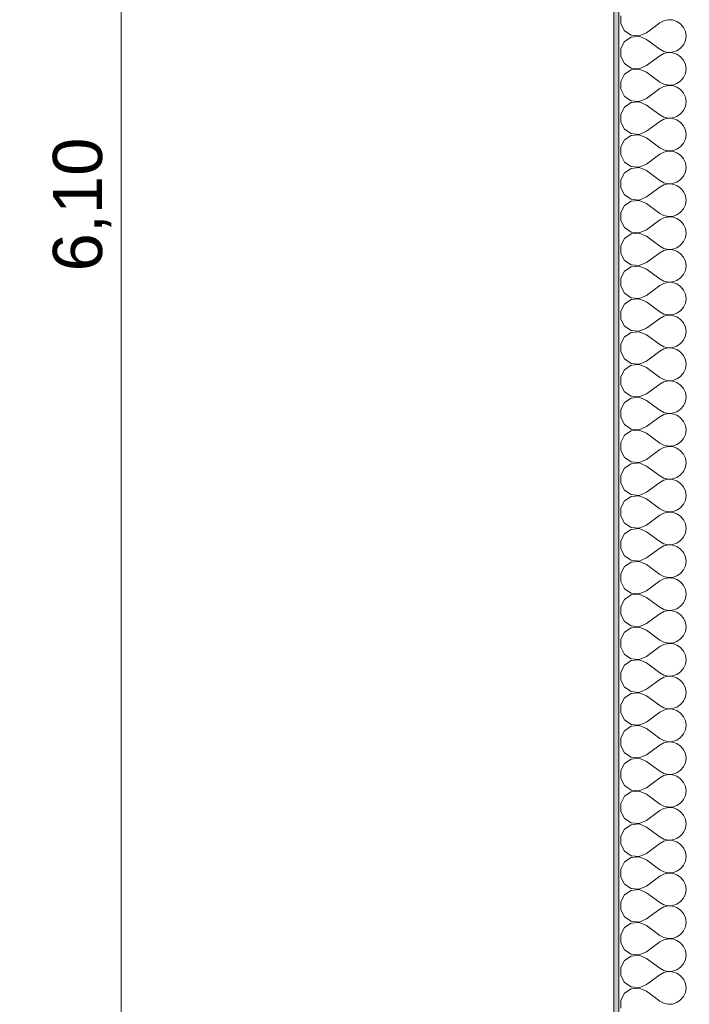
# Model space of a CAD drawing. Header units: metres. Extents: x -4 to 100, y -11 to 17.
# Tile 13 of 256: x -1.38 to -0.02, y 1.43 to 3.43. Entities that reach past the tile are written whole.
import ezdxf

# ---------------------------------------------------------------- set-up
doc = ezdxf.new("R2010")
doc.units = ezdxf.units.M
doc.header["$MEASUREMENT"] = 0
doc.layers.add('152 - Bemaßung_ Beschriftung.Ausbau', color=7, linetype='Continuous')
doc.layers.add('604 - Struktur.Wand Aussen', color=7, linetype='Continuous')
doc.styles.add('ERSTELLTER_STIL_2', font='txt')
doc.dimstyles.new('ERSTELLTER_STIL__3', dxfattribs={"dimtxt": 0.1, "dimasz": 0.0532, "dimexe": 0.18, "dimexo": 0.0625, "dimgap": 0, "dimtad": 1, "dimzin": 0, "dimdsep": 46, "dimtxsty": 'ERSTELLTER_STIL_2', "dimblk": 'ARROWHEAD_2', "dimblk1": 'ARROWHEAD_2', "dimblk2": 'ARROWHEAD_2', "dimcen": 0.09, "dimse1": 1, "dimse2": 1, "dimclrd": 7, "dimclre": 7, "dimclrt": 7, "dimazin": 0, "dimtfac": 1, "dimtdec": 4, "dimtmove": 0, "dimatfit": 3, "dimfxl": 1, "dimtolj": 1, "dimtzin": 0, "dimarcsym": 0})

# ---------------------------------------------------------------- blocks, each defined once
blk = doc.blocks.new('*X57')
at = {"layer": '604 - Struktur.Wand Aussen', "color": 7, "linetype": 'Continuous', "lineweight": 5}
for p, q in [((-0.1607, 3.4415), (-0.1607, 3.4252)), ((-0.1607, 3.4252), (-0.153, 3.4109)), ((-0.1083, 3.4067), (-0.0817, 3.4267)), ((-0.0736, 3.4311), (-0.0817, 3.4267)), ((-0.0647, 3.4332), (-0.0736, 3.4311)), ((-0.0555, 3.4328), (-0.0647, 3.4332)), ((-0.0468, 3.4298), (-0.0555, 3.4328)), ((-0.0392, 3.4246), (-0.0468, 3.4298)), ((-0.0333, 3.4175), (-0.0392, 3.4246)), ((-0.153, 3.4109), (-0.1395, 3.4019)), ((-0.1395, 3.4019), (-0.1233, 3.4004)), ((-0.1233, 3.4004), (-0.1083, 3.4067)), ((-0.0296, 3.4091), (-0.0333, 3.4175)), ((-0.0283, 3.4), (-0.0296, 3.4091)), ((-0.153, 3.3891), (-0.1607, 3.3748)), ((-0.1395, 3.3981), (-0.153, 3.3891)), ((-0.1233, 3.3996), (-0.1395, 3.3981)), ((-0.1083, 3.3933), (-0.1233, 3.3996)), ((-0.1083, 3.3933), (-0.0817, 3.3733)), ((-0.0392, 3.3754), (-0.0333, 3.3825)), ((-0.0333, 3.3825), (-0.0296, 3.3909)), ((-0.0296, 3.3909), (-0.0283, 3.4)), ((-0.1607, 3.3748), (-0.1607, 3.3585)), ((-0.0817, 3.3733), (-0.0736, 3.3689)), ((-0.0736, 3.3645), (-0.0817, 3.36)), ((-0.0736, 3.3689), (-0.0647, 3.3668)), ((-0.0647, 3.3665), (-0.0736, 3.3645)), ((-0.0647, 3.3668), (-0.0555, 3.3672)), ((-0.0555, 3.3661), (-0.0647, 3.3665)), ((-0.0555, 3.3672), (-0.0468, 3.3702)), ((-0.0468, 3.3631), (-0.0555, 3.3661)), ((-0.0468, 3.3702), (-0.0392, 3.3754)), ((-0.0392, 3.3579), (-0.0468, 3.3631)), ((-0.1607, 3.3585), (-0.153, 3.3442)), ((-0.153, 3.3442), (-0.1395, 3.3352)), ((-0.1083, 3.34), (-0.0817, 3.36)), ((-0.0333, 3.3509), (-0.0392, 3.3579)), ((-0.0296, 3.3424), (-0.0333, 3.3509)), ((-0.0283, 3.3333), (-0.0296, 3.3424)), ((-0.153, 3.3224), (-0.1607, 3.3081)), ((-0.1395, 3.3314), (-0.153, 3.3224)), ((-0.1395, 3.3352), (-0.1233, 3.3337)), ((-0.1233, 3.333), (-0.1395, 3.3314)), ((-0.1233, 3.3337), (-0.1083, 3.34)), ((-0.1083, 3.3267), (-0.1233, 3.333)), ((-0.1083, 3.3267), (-0.0817, 3.3067)), ((-0.0333, 3.3158), (-0.0296, 3.3242)), ((-0.0296, 3.3242), (-0.0283, 3.3333)), ((-0.1607, 3.3081), (-0.1607, 3.2919)), ((-0.0817, 3.3067), (-0.0736, 3.3022)), ((-0.0736, 3.3022), (-0.0647, 3.3001)), ((-0.0647, 3.3001), (-0.0555, 3.3006)), ((-0.0555, 3.3006), (-0.0468, 3.3035)), ((-0.0468, 3.3035), (-0.0392, 3.3087)), ((-0.0392, 3.3087), (-0.0333, 3.3158)), ((-0.1607, 3.2919), (-0.153, 3.2776)), ((-0.1083, 3.2733), (-0.0817, 3.2933)), ((-0.0736, 3.2978), (-0.0817, 3.2933)), ((-0.0647, 3.2999), (-0.0736, 3.2978)), ((-0.0555, 3.2994), (-0.0647, 3.2999)), ((-0.0468, 3.2965), (-0.0555, 3.2994)), ((-0.0392, 3.2913), (-0.0468, 3.2965)), ((-0.0333, 3.2842), (-0.0392, 3.2913)), ((-0.0296, 3.2758), (-0.0333, 3.2842)), ((-0.153, 3.2776), (-0.1395, 3.2686)), ((-0.1395, 3.2648), (-0.153, 3.2558)), ((-0.1395, 3.2686), (-0.1233, 3.267)), ((-0.1233, 3.2663), (-0.1395, 3.2648)), ((-0.1233, 3.267), (-0.1083, 3.2733)), ((-0.1083, 3.26), (-0.1233, 3.2663)), ((-0.0283, 3.2667), (-0.0296, 3.2758)), ((-0.0296, 3.2576), (-0.0283, 3.2667)), ((-0.153, 3.2558), (-0.1607, 3.2415)), ((-0.1607, 3.2415), (-0.1607, 3.2252)), ((-0.1083, 3.26), (-0.0817, 3.24)), ((-0.0468, 3.2369), (-0.0392, 3.2421)), ((-0.0392, 3.2421), (-0.0333, 3.2491)), ((-0.0333, 3.2491), (-0.0296, 3.2576)), ((-0.1607, 3.2252), (-0.153, 3.2109)), ((-0.1083, 3.2067), (-0.0817, 3.2267)), ((-0.0817, 3.24), (-0.0736, 3.2355)), ((-0.0736, 3.2311), (-0.0817, 3.2267)), ((-0.0736, 3.2355), (-0.0647, 3.2335)), ((-0.0647, 3.2332), (-0.0736, 3.2311)), ((-0.0647, 3.2335), (-0.0555, 3.2339)), ((-0.0555, 3.2328), (-0.0647, 3.2332)), ((-0.0555, 3.2339), (-0.0468, 3.2369)), ((-0.0468, 3.2298), (-0.0555, 3.2328)), ((-0.0392, 3.2246), (-0.0468, 3.2298)), ((-0.0333, 3.2175), (-0.0392, 3.2246)), ((-0.153, 3.2109), (-0.1395, 3.2019)), ((-0.1395, 3.2019), (-0.1233, 3.2004)), ((-0.1233, 3.2004), (-0.1083, 3.2067)), ((-0.0296, 3.2091), (-0.0333, 3.2175)), ((-0.0283, 3.2), (-0.0296, 3.2091)), ((-0.153, 3.1891), (-0.1607, 3.1748)), ((-0.1395, 3.1981), (-0.153, 3.1891)), ((-0.1233, 3.1996), (-0.1395, 3.1981)), ((-0.1083, 3.1933), (-0.1233, 3.1996)), ((-0.1083, 3.1933), (-0.0817, 3.1733)), ((-0.0392, 3.1754), (-0.0333, 3.1825)), ((-0.0333, 3.1825), (-0.0296, 3.1909)), ((-0.0296, 3.1909), (-0.0283, 3.2)), ((-0.1607, 3.1748), (-0.1607, 3.1585)), ((-0.0817, 3.1733), (-0.0736, 3.1689)), ((-0.0736, 3.1645), (-0.0817, 3.16)), ((-0.0736, 3.1689), (-0.0647, 3.1668)), ((-0.0647, 3.1665), (-0.0736, 3.1645)), ((-0.0647, 3.1668), (-0.0555, 3.1672)), ((-0.0555, 3.1661), (-0.0647, 3.1665)), ((-0.0555, 3.1672), (-0.0468, 3.1702)), ((-0.0468, 3.1631), (-0.0555, 3.1661)), ((-0.0468, 3.1702), (-0.0392, 3.1754)), ((-0.0392, 3.1579), (-0.0468, 3.1631)), ((-0.1607, 3.1585), (-0.153, 3.1442)), ((-0.153, 3.1442), (-0.1395, 3.1352)), ((-0.1083, 3.14), (-0.0817, 3.16)), ((-0.0333, 3.1509), (-0.0392, 3.1579)), ((-0.0296, 3.1424), (-0.0333, 3.1509)), ((-0.0283, 3.1333), (-0.0296, 3.1424)), ((-0.153, 3.1224), (-0.1607, 3.1081)), ((-0.1395, 3.1314), (-0.153, 3.1224)), ((-0.1395, 3.1352), (-0.1233, 3.1337)), ((-0.1233, 3.133), (-0.1395, 3.1314)), ((-0.1233, 3.1337), (-0.1083, 3.14)), ((-0.1083, 3.1267), (-0.1233, 3.133)), ((-0.1083, 3.1267), (-0.0817, 3.1067)), ((-0.0333, 3.1158), (-0.0296, 3.1242)), ((-0.0296, 3.1242), (-0.0283, 3.1333)), ((-0.1607, 3.1081), (-0.1607, 3.0919)), ((-0.0817, 3.1067), (-0.0736, 3.1022)), ((-0.0736, 3.1022), (-0.0647, 3.1001)), ((-0.0647, 3.1001), (-0.0555, 3.1006)), ((-0.0555, 3.1006), (-0.0468, 3.1035)), ((-0.0468, 3.1035), (-0.0392, 3.1087)), ((-0.0392, 3.1087), (-0.0333, 3.1158)), ((-0.1607, 3.0919), (-0.153, 3.0776)), ((-0.1083, 3.0733), (-0.0817, 3.0933)), ((-0.0736, 3.0978), (-0.0817, 3.0933)), ((-0.0647, 3.0999), (-0.0736, 3.0978)), ((-0.0555, 3.0994), (-0.0647, 3.0999)), ((-0.0468, 3.0965), (-0.0555, 3.0994)), ((-0.0392, 3.0913), (-0.0468, 3.0965)), ((-0.0333, 3.0842), (-0.0392, 3.0913)), ((-0.0296, 3.0758), (-0.0333, 3.0842)), ((-0.153, 3.0776), (-0.1395, 3.0686)), ((-0.1395, 3.0648), (-0.153, 3.0558)), ((-0.1395, 3.0686), (-0.1233, 3.067)), ((-0.1233, 3.0663), (-0.1395, 3.0648)), ((-0.1233, 3.067), (-0.1083, 3.0733)), ((-0.1083, 3.06), (-0.1233, 3.0663)), ((-0.0283, 3.0667), (-0.0296, 3.0758)), ((-0.0296, 3.0576), (-0.0283, 3.0667)), ((-0.153, 3.0558), (-0.1607, 3.0415)), ((-0.1607, 3.0415), (-0.1607, 3.0252)), ((-0.1083, 3.06), (-0.0817, 3.04)), ((-0.0468, 3.0369), (-0.0392, 3.0421)), ((-0.0392, 3.0421), (-0.0333, 3.0491)), ((-0.0333, 3.0491), (-0.0296, 3.0576)), ((-0.1607, 3.0252), (-0.153, 3.0109)), ((-0.1083, 3.0067), (-0.0817, 3.0267)), ((-0.0817, 3.04), (-0.0736, 3.0355)), ((-0.0736, 3.0311), (-0.0817, 3.0267)), ((-0.0736, 3.0355), (-0.0647, 3.0335)), ((-0.0647, 3.0332), (-0.0736, 3.0311)), ((-0.0647, 3.0335), (-0.0555, 3.0339)), ((-0.0555, 3.0328), (-0.0647, 3.0332)), ((-0.0555, 3.0339), (-0.0468, 3.0369)), ((-0.0468, 3.0298), (-0.0555, 3.0328)), ((-0.0392, 3.0246), (-0.0468, 3.0298)), ((-0.0333, 3.0175), (-0.0392, 3.0246)), ((-0.153, 3.0109), (-0.1395, 3.0019)), ((-0.1395, 3.0019), (-0.1233, 3.0004)), ((-0.1233, 3.0004), (-0.1083, 3.0067)), ((-0.0296, 3.0091), (-0.0333, 3.0175)), ((-0.0283, 3), (-0.0296, 3.0091)), ((-0.153, 2.9891), (-0.1607, 2.9748)), ((-0.1395, 2.9981), (-0.153, 2.9891)), ((-0.1233, 2.9996), (-0.1395, 2.9981)), ((-0.1083, 2.9933), (-0.1233, 2.9996)), ((-0.1083, 2.9933), (-0.0817, 2.9733)), ((-0.0392, 2.9754), (-0.0333, 2.9825)), ((-0.0333, 2.9825), (-0.0296, 2.9909)), ((-0.0296, 2.9909), (-0.0283, 3)), ((-0.1607, 2.9748), (-0.1607, 2.9585)), ((-0.0817, 2.9733), (-0.0736, 2.9689)), ((-0.0736, 2.9645), (-0.0817, 2.96)), ((-0.0736, 2.9689), (-0.0647, 2.9668)), ((-0.0647, 2.9665), (-0.0736, 2.9645)), ((-0.0647, 2.9668), (-0.0555, 2.9672)), ((-0.0555, 2.9661), (-0.0647, 2.9665)), ((-0.0555, 2.9672), (-0.0468, 2.9702)), ((-0.0468, 2.9631), (-0.0555, 2.9661)), ((-0.0468, 2.9702), (-0.0392, 2.9754)), ((-0.0392, 2.9579), (-0.0468, 2.9631)), ((-0.1607, 2.9585), (-0.153, 2.9442)), ((-0.153, 2.9442), (-0.1395, 2.9352)), ((-0.1083, 2.94), (-0.0817, 2.96)), ((-0.0333, 2.9509), (-0.0392, 2.9579)), ((-0.0296, 2.9424), (-0.0333, 2.9509)), ((-0.0283, 2.9333), (-0.0296, 2.9424)), ((-0.153, 2.9224), (-0.1607, 2.9081)), ((-0.1395, 2.9314), (-0.153, 2.9224)), ((-0.1395, 2.9352), (-0.1233, 2.9337)), ((-0.1233, 2.933), (-0.1395, 2.9314)), ((-0.1233, 2.9337), (-0.1083, 2.94)), ((-0.1083, 2.9267), (-0.1233, 2.933)), ((-0.1083, 2.9267), (-0.0817, 2.9067)), ((-0.0333, 2.9158), (-0.0296, 2.9242)), ((-0.0296, 2.9242), (-0.0283, 2.9333)), ((-0.1607, 2.9081), (-0.1607, 2.8919)), ((-0.0817, 2.9067), (-0.0736, 2.9022)), ((-0.0736, 2.9022), (-0.0647, 2.9001)), ((-0.0647, 2.9001), (-0.0555, 2.9006)), ((-0.0555, 2.9006), (-0.0468, 2.9035)), ((-0.0468, 2.9035), (-0.0392, 2.9087)), ((-0.0392, 2.9087), (-0.0333, 2.9158)), ((-0.1607, 2.8919), (-0.153, 2.8776)), ((-0.1083, 2.8733), (-0.0817, 2.8933)), ((-0.0736, 2.8978), (-0.0817, 2.8933)), ((-0.0647, 2.8999), (-0.0736, 2.8978)), ((-0.0555, 2.8994), (-0.0647, 2.8999)), ((-0.0468, 2.8965), (-0.0555, 2.8994)), ((-0.0392, 2.8913), (-0.0468, 2.8965)), ((-0.0333, 2.8842), (-0.0392, 2.8913)), ((-0.0296, 2.8758), (-0.0333, 2.8842)), ((-0.153, 2.8776), (-0.1395, 2.8686)), ((-0.1395, 2.8648), (-0.153, 2.8558)), ((-0.1395, 2.8686), (-0.1233, 2.867)), ((-0.1233, 2.8663), (-0.1395, 2.8648)), ((-0.1233, 2.867), (-0.1083, 2.8733)), ((-0.1083, 2.86), (-0.1233, 2.8663)), ((-0.0283, 2.8667), (-0.0296, 2.8758)), ((-0.0296, 2.8576), (-0.0283, 2.8667)), ((-0.153, 2.8558), (-0.1607, 2.8415)), ((-0.1607, 2.8415), (-0.1607, 2.8252)), ((-0.1083, 2.86), (-0.0817, 2.84)), ((-0.0468, 2.8369), (-0.0392, 2.8421)), ((-0.0392, 2.8421), (-0.0333, 2.8491)), ((-0.0333, 2.8491), (-0.0296, 2.8576)), ((-0.1607, 2.8252), (-0.153, 2.8109)), ((-0.1083, 2.8067), (-0.0817, 2.8267)), ((-0.0817, 2.84), (-0.0736, 2.8355)), ((-0.0736, 2.8311), (-0.0817, 2.8267)), ((-0.0736, 2.8355), (-0.0647, 2.8335)), ((-0.0647, 2.8332), (-0.0736, 2.8311)), ((-0.0647, 2.8335), (-0.0555, 2.8339)), ((-0.0555, 2.8328), (-0.0647, 2.8332)), ((-0.0555, 2.8339), (-0.0468, 2.8369)), ((-0.0468, 2.8298), (-0.0555, 2.8328)), ((-0.0392, 2.8246), (-0.0468, 2.8298)), ((-0.0333, 2.8175), (-0.0392, 2.8246)), ((-0.153, 2.8109), (-0.1395, 2.8019)), ((-0.1395, 2.8019), (-0.1233, 2.8004)), ((-0.1233, 2.8004), (-0.1083, 2.8067)), ((-0.0296, 2.8091), (-0.0333, 2.8175)), ((-0.0283, 2.8), (-0.0296, 2.8091)), ((-0.153, 2.7891), (-0.1607, 2.7748)), ((-0.1395, 2.7981), (-0.153, 2.7891)), ((-0.1233, 2.7996), (-0.1395, 2.7981)), ((-0.1083, 2.7933), (-0.1233, 2.7996)), ((-0.1083, 2.7933), (-0.0817, 2.7733)), ((-0.0392, 2.7754), (-0.0333, 2.7825)), ((-0.0333, 2.7825), (-0.0296, 2.7909)), ((-0.0296, 2.7909), (-0.0283, 2.8)), ((-0.1607, 2.7748), (-0.1607, 2.7585)), ((-0.0817, 2.7733), (-0.0736, 2.7689)), ((-0.0736, 2.7645), (-0.0817, 2.76)), ((-0.0736, 2.7689), (-0.0647, 2.7668)), ((-0.0647, 2.7665), (-0.0736, 2.7645)), ((-0.0647, 2.7668), (-0.0555, 2.7672)), ((-0.0555, 2.7661), (-0.0647, 2.7665)), ((-0.0555, 2.7672), (-0.0468, 2.7702)), ((-0.0468, 2.7631), (-0.0555, 2.7661)), ((-0.0468, 2.7702), (-0.0392, 2.7754)), ((-0.0392, 2.7579), (-0.0468, 2.7631)), ((-0.1607, 2.7585), (-0.153, 2.7442)), ((-0.153, 2.7442), (-0.1395, 2.7352)), ((-0.1083, 2.74), (-0.0817, 2.76)), ((-0.0333, 2.7509), (-0.0392, 2.7579)), ((-0.0296, 2.7424), (-0.0333, 2.7509)), ((-0.0283, 2.7333), (-0.0296, 2.7424)), ((-0.153, 2.7224), (-0.1607, 2.7081)), ((-0.1395, 2.7314), (-0.153, 2.7224)), ((-0.1395, 2.7352), (-0.1233, 2.7337)), ((-0.1233, 2.733), (-0.1395, 2.7314)), ((-0.1233, 2.7337), (-0.1083, 2.74)), ((-0.1083, 2.7267), (-0.1233, 2.733)), ((-0.1083, 2.7267), (-0.0817, 2.7067)), ((-0.0333, 2.7158), (-0.0296, 2.7242)), ((-0.0296, 2.7242), (-0.0283, 2.7333)), ((-0.1607, 2.7081), (-0.1607, 2.6919)), ((-0.0817, 2.7067), (-0.0736, 2.7022)), ((-0.0736, 2.7022), (-0.0647, 2.7001)), ((-0.0647, 2.7001), (-0.0555, 2.7006)), ((-0.0555, 2.7006), (-0.0468, 2.7035)), ((-0.0468, 2.7035), (-0.0392, 2.7087)), ((-0.0392, 2.7087), (-0.0333, 2.7158)), ((-0.1607, 2.6919), (-0.153, 2.6776)), ((-0.1083, 2.6733), (-0.0817, 2.6933)), ((-0.0736, 2.6978), (-0.0817, 2.6933)), ((-0.0647, 2.6999), (-0.0736, 2.6978)), ((-0.0555, 2.6994), (-0.0647, 2.6999)), ((-0.0468, 2.6965), (-0.0555, 2.6994)), ((-0.0392, 2.6913), (-0.0468, 2.6965)), ((-0.0333, 2.6842), (-0.0392, 2.6913)), ((-0.0296, 2.6758), (-0.0333, 2.6842)), ((-0.153, 2.6776), (-0.1395, 2.6686)), ((-0.1395, 2.6648), (-0.153, 2.6558)), ((-0.1395, 2.6686), (-0.1233, 2.667)), ((-0.1233, 2.6663), (-0.1395, 2.6648)), ((-0.1233, 2.667), (-0.1083, 2.6733)), ((-0.1083, 2.66), (-0.1233, 2.6663)), ((-0.0283, 2.6667), (-0.0296, 2.6758)), ((-0.0296, 2.6576), (-0.0283, 2.6667)), ((-0.153, 2.6558), (-0.1607, 2.6415)), ((-0.1607, 2.6415), (-0.1607, 2.6252)), ((-0.1083, 2.66), (-0.0817, 2.64)), ((-0.0468, 2.6369), (-0.0392, 2.6421)), ((-0.0392, 2.6421), (-0.0333, 2.6491)), ((-0.0333, 2.6491), (-0.0296, 2.6576)), ((-0.1607, 2.6252), (-0.153, 2.6109)), ((-0.1083, 2.6067), (-0.0817, 2.6267)), ((-0.0817, 2.64), (-0.0736, 2.6355)), ((-0.0736, 2.6311), (-0.0817, 2.6267)), ((-0.0736, 2.6355), (-0.0647, 2.6335)), ((-0.0647, 2.6332), (-0.0736, 2.6311)), ((-0.0647, 2.6335), (-0.0555, 2.6339)), ((-0.0555, 2.6328), (-0.0647, 2.6332)), ((-0.0555, 2.6339), (-0.0468, 2.6369)), ((-0.0468, 2.6298), (-0.0555, 2.6328)), ((-0.0392, 2.6246), (-0.0468, 2.6298)), ((-0.0333, 2.6175), (-0.0392, 2.6246)), ((-0.153, 2.6109), (-0.1395, 2.6019)), ((-0.1395, 2.6019), (-0.1233, 2.6004)), ((-0.1233, 2.6004), (-0.1083, 2.6067)), ((-0.0296, 2.6091), (-0.0333, 2.6175)), ((-0.0283, 2.6), (-0.0296, 2.6091)), ((-0.153, 2.5891), (-0.1607, 2.5748)), ((-0.1395, 2.5981), (-0.153, 2.5891)), ((-0.1233, 2.5996), (-0.1395, 2.5981)), ((-0.1083, 2.5933), (-0.1233, 2.5996)), ((-0.1083, 2.5933), (-0.0817, 2.5733)), ((-0.0392, 2.5754), (-0.0333, 2.5825)), ((-0.0333, 2.5825), (-0.0296, 2.5909)), ((-0.0296, 2.5909), (-0.0283, 2.6)), ((-0.1607, 2.5748), (-0.1607, 2.5585)), ((-0.0817, 2.5733), (-0.0736, 2.5689)), ((-0.0736, 2.5645), (-0.0817, 2.56)), ((-0.0736, 2.5689), (-0.0647, 2.5668)), ((-0.0647, 2.5665), (-0.0736, 2.5645)), ((-0.0647, 2.5668), (-0.0555, 2.5672)), ((-0.0555, 2.5661), (-0.0647, 2.5665)), ((-0.0555, 2.5672), (-0.0468, 2.5702)), ((-0.0468, 2.5631), (-0.0555, 2.5661)), ((-0.0468, 2.5702), (-0.0392, 2.5754)), ((-0.0392, 2.5579), (-0.0468, 2.5631)), ((-0.1607, 2.5585), (-0.153, 2.5442)), ((-0.153, 2.5442), (-0.1395, 2.5352)), ((-0.1083, 2.54), (-0.0817, 2.56)), ((-0.0333, 2.5509), (-0.0392, 2.5579)), ((-0.0296, 2.5424), (-0.0333, 2.5509)), ((-0.0283, 2.5333), (-0.0296, 2.5424)), ((-0.153, 2.5224), (-0.1607, 2.5081)), ((-0.1395, 2.5314), (-0.153, 2.5224)), ((-0.1395, 2.5352), (-0.1233, 2.5337)), ((-0.1233, 2.533), (-0.1395, 2.5314)), ((-0.1233, 2.5337), (-0.1083, 2.54)), ((-0.1083, 2.5267), (-0.1233, 2.533)), ((-0.1083, 2.5267), (-0.0817, 2.5067)), ((-0.0333, 2.5158), (-0.0296, 2.5242)), ((-0.0296, 2.5242), (-0.0283, 2.5333)), ((-0.1607, 2.5081), (-0.1607, 2.4919)), ((-0.0817, 2.5067), (-0.0736, 2.5022)), ((-0.0736, 2.5022), (-0.0647, 2.5001)), ((-0.0647, 2.5001), (-0.0555, 2.5006)), ((-0.0555, 2.5006), (-0.0468, 2.5035)), ((-0.0468, 2.5035), (-0.0392, 2.5087)), ((-0.0392, 2.5087), (-0.0333, 2.5158)), ((-0.1607, 2.4919), (-0.153, 2.4776)), ((-0.1083, 2.4733), (-0.0817, 2.4933)), ((-0.0736, 2.4978), (-0.0817, 2.4933)), ((-0.0647, 2.4999), (-0.0736, 2.4978)), ((-0.0555, 2.4994), (-0.0647, 2.4999)), ((-0.0468, 2.4965), (-0.0555, 2.4994)), ((-0.0392, 2.4913), (-0.0468, 2.4965)), ((-0.0333, 2.4842), (-0.0392, 2.4913)), ((-0.0296, 2.4758), (-0.0333, 2.4842)), ((-0.153, 2.4776), (-0.1395, 2.4686)), ((-0.1395, 2.4648), (-0.153, 2.4558)), ((-0.1395, 2.4686), (-0.1233, 2.467)), ((-0.1233, 2.4663), (-0.1395, 2.4648)), ((-0.1233, 2.467), (-0.1083, 2.4733)), ((-0.1083, 2.46), (-0.1233, 2.4663)), ((-0.0283, 2.4667), (-0.0296, 2.4758)), ((-0.0296, 2.4576), (-0.0283, 2.4667)), ((-0.153, 2.4558), (-0.1607, 2.4415)), ((-0.1607, 2.4415), (-0.1607, 2.4252)), ((-0.1083, 2.46), (-0.0817, 2.44)), ((-0.0468, 2.4369), (-0.0392, 2.4421)), ((-0.0392, 2.4421), (-0.0333, 2.4491)), ((-0.0333, 2.4491), (-0.0296, 2.4576)), ((-0.1607, 2.4252), (-0.153, 2.4109)), ((-0.1083, 2.4067), (-0.0817, 2.4267)), ((-0.0817, 2.44), (-0.0736, 2.4355)), ((-0.0736, 2.4311), (-0.0817, 2.4267)), ((-0.0736, 2.4355), (-0.0647, 2.4335)), ((-0.0647, 2.4332), (-0.0736, 2.4311)), ((-0.0647, 2.4335), (-0.0555, 2.4339)), ((-0.0555, 2.4328), (-0.0647, 2.4332)), ((-0.0555, 2.4339), (-0.0468, 2.4369)), ((-0.0468, 2.4298), (-0.0555, 2.4328)), ((-0.0392, 2.4246), (-0.0468, 2.4298)), ((-0.0333, 2.4175), (-0.0392, 2.4246)), ((-0.153, 2.4109), (-0.1395, 2.4019)), ((-0.1395, 2.4019), (-0.1233, 2.4004)), ((-0.1233, 2.4004), (-0.1083, 2.4067)), ((-0.0296, 2.4091), (-0.0333, 2.4175)), ((-0.0283, 2.4), (-0.0296, 2.4091)), ((-0.153, 2.3891), (-0.1607, 2.3748)), ((-0.1395, 2.3981), (-0.153, 2.3891)), ((-0.1233, 2.3996), (-0.1395, 2.3981)), ((-0.1083, 2.3933), (-0.1233, 2.3996)), ((-0.1083, 2.3933), (-0.0817, 2.3733)), ((-0.0392, 2.3754), (-0.0333, 2.3825)), ((-0.0333, 2.3825), (-0.0296, 2.3909)), ((-0.0296, 2.3909), (-0.0283, 2.4)), ((-0.1607, 2.3748), (-0.1607, 2.3585)), ((-0.0817, 2.3733), (-0.0736, 2.3689)), ((-0.0736, 2.3645), (-0.0817, 2.36)), ((-0.0736, 2.3689), (-0.0647, 2.3668)), ((-0.0647, 2.3665), (-0.0736, 2.3645)), ((-0.0647, 2.3668), (-0.0555, 2.3672)), ((-0.0555, 2.3661), (-0.0647, 2.3665)), ((-0.0555, 2.3672), (-0.0468, 2.3702)), ((-0.0468, 2.3631), (-0.0555, 2.3661)), ((-0.0468, 2.3702), (-0.0392, 2.3754)), ((-0.0392, 2.3579), (-0.0468, 2.3631)), ((-0.1607, 2.3585), (-0.153, 2.3442)), ((-0.153, 2.3442), (-0.1395, 2.3352)), ((-0.1083, 2.34), (-0.0817, 2.36)), ((-0.0333, 2.3509), (-0.0392, 2.3579)), ((-0.0296, 2.3424), (-0.0333, 2.3509)), ((-0.0283, 2.3333), (-0.0296, 2.3424)), ((-0.153, 2.3224), (-0.1607, 2.3081)), ((-0.1395, 2.3314), (-0.153, 2.3224)), ((-0.1395, 2.3352), (-0.1233, 2.3337)), ((-0.1233, 2.333), (-0.1395, 2.3314)), ((-0.1233, 2.3337), (-0.1083, 2.34)), ((-0.1083, 2.3267), (-0.1233, 2.333)), ((-0.1083, 2.3267), (-0.0817, 2.3067)), ((-0.0333, 2.3158), (-0.0296, 2.3242)), ((-0.0296, 2.3242), (-0.0283, 2.3333)), ((-0.1607, 2.3081), (-0.1607, 2.2919)), ((-0.0817, 2.3067), (-0.0736, 2.3022)), ((-0.0736, 2.3022), (-0.0647, 2.3001)), ((-0.0647, 2.3001), (-0.0555, 2.3006)), ((-0.0555, 2.3006), (-0.0468, 2.3035)), ((-0.0468, 2.3035), (-0.0392, 2.3087)), ((-0.0392, 2.3087), (-0.0333, 2.3158)), ((-0.1607, 2.2919), (-0.153, 2.2776)), ((-0.1083, 2.2733), (-0.0817, 2.2933)), ((-0.0736, 2.2978), (-0.0817, 2.2933)), ((-0.0647, 2.2999), (-0.0736, 2.2978)), ((-0.0555, 2.2994), (-0.0647, 2.2999)), ((-0.0468, 2.2965), (-0.0555, 2.2994)), ((-0.0392, 2.2913), (-0.0468, 2.2965)), ((-0.0333, 2.2842), (-0.0392, 2.2913)), ((-0.0296, 2.2758), (-0.0333, 2.2842)), ((-0.153, 2.2776), (-0.1395, 2.2686)), ((-0.1395, 2.2648), (-0.153, 2.2558)), ((-0.1395, 2.2686), (-0.1233, 2.267)), ((-0.1233, 2.2663), (-0.1395, 2.2648)), ((-0.1233, 2.267), (-0.1083, 2.2733)), ((-0.1083, 2.26), (-0.1233, 2.2663)), ((-0.0283, 2.2667), (-0.0296, 2.2758)), ((-0.0296, 2.2576), (-0.0283, 2.2667)), ((-0.153, 2.2558), (-0.1607, 2.2415)), ((-0.1607, 2.2415), (-0.1607, 2.2252)), ((-0.1083, 2.26), (-0.0817, 2.24)), ((-0.0468, 2.2369), (-0.0392, 2.2421)), ((-0.0392, 2.2421), (-0.0333, 2.2491)), ((-0.0333, 2.2491), (-0.0296, 2.2576)), ((-0.1607, 2.2252), (-0.153, 2.2109)), ((-0.1083, 2.2067), (-0.0817, 2.2267)), ((-0.0817, 2.24), (-0.0736, 2.2355)), ((-0.0736, 2.2311), (-0.0817, 2.2267)), ((-0.0736, 2.2355), (-0.0647, 2.2335)), ((-0.0647, 2.2332), (-0.0736, 2.2311)), ((-0.0647, 2.2335), (-0.0555, 2.2339)), ((-0.0555, 2.2328), (-0.0647, 2.2332)), ((-0.0555, 2.2339), (-0.0468, 2.2369)), ((-0.0468, 2.2298), (-0.0555, 2.2328)), ((-0.0392, 2.2246), (-0.0468, 2.2298)), ((-0.0333, 2.2175), (-0.0392, 2.2246)), ((-0.153, 2.2109), (-0.1395, 2.2019)), ((-0.1395, 2.2019), (-0.1233, 2.2004)), ((-0.1233, 2.2004), (-0.1083, 2.2067)), ((-0.0296, 2.2091), (-0.0333, 2.2175)), ((-0.0283, 2.2), (-0.0296, 2.2091)), ((-0.153, 2.1891), (-0.1607, 2.1748)), ((-0.1395, 2.1981), (-0.153, 2.1891)), ((-0.1233, 2.1996), (-0.1395, 2.1981)), ((-0.1083, 2.1933), (-0.1233, 2.1996)), ((-0.1083, 2.1933), (-0.0817, 2.1733)), ((-0.0392, 2.1754), (-0.0333, 2.1825)), ((-0.0333, 2.1825), (-0.0296, 2.1909)), ((-0.0296, 2.1909), (-0.0283, 2.2)), ((-0.1607, 2.1748), (-0.1607, 2.1585)), ((-0.0817, 2.1733), (-0.0736, 2.1689)), ((-0.0736, 2.1645), (-0.0817, 2.16)), ((-0.0736, 2.1689), (-0.0647, 2.1668)), ((-0.0647, 2.1665), (-0.0736, 2.1645)), ((-0.0647, 2.1668), (-0.0555, 2.1672)), ((-0.0555, 2.1661), (-0.0647, 2.1665)), ((-0.0555, 2.1672), (-0.0468, 2.1702)), ((-0.0468, 2.1631), (-0.0555, 2.1661)), ((-0.0468, 2.1702), (-0.0392, 2.1754)), ((-0.0392, 2.1579), (-0.0468, 2.1631)), ((-0.1607, 2.1585), (-0.153, 2.1442)), ((-0.153, 2.1442), (-0.1395, 2.1352)), ((-0.1083, 2.14), (-0.0817, 2.16)), ((-0.0333, 2.1509), (-0.0392, 2.1579)), ((-0.0296, 2.1424), (-0.0333, 2.1509)), ((-0.0283, 2.1333), (-0.0296, 2.1424)), ((-0.153, 2.1224), (-0.1607, 2.1081)), ((-0.1395, 2.1314), (-0.153, 2.1224)), ((-0.1395, 2.1352), (-0.1233, 2.1337)), ((-0.1233, 2.133), (-0.1395, 2.1314)), ((-0.1233, 2.1337), (-0.1083, 2.14)), ((-0.1083, 2.1267), (-0.1233, 2.133)), ((-0.1083, 2.1267), (-0.0817, 2.1067)), ((-0.0333, 2.1158), (-0.0296, 2.1242)), ((-0.0296, 2.1242), (-0.0283, 2.1333)), ((-0.1607, 2.1081), (-0.1607, 2.0919)), ((-0.0817, 2.1067), (-0.0736, 2.1022)), ((-0.0736, 2.1022), (-0.0647, 2.1001)), ((-0.0647, 2.1001), (-0.0555, 2.1006)), ((-0.0555, 2.1006), (-0.0468, 2.1035)), ((-0.0468, 2.1035), (-0.0392, 2.1087)), ((-0.0392, 2.1087), (-0.0333, 2.1158)), ((-0.1607, 2.0919), (-0.153, 2.0776)), ((-0.1083, 2.0733), (-0.0817, 2.0933)), ((-0.0736, 2.0978), (-0.0817, 2.0933)), ((-0.0647, 2.0999), (-0.0736, 2.0978)), ((-0.0555, 2.0994), (-0.0647, 2.0999)), ((-0.0468, 2.0965), (-0.0555, 2.0994)), ((-0.0392, 2.0913), (-0.0468, 2.0965)), ((-0.0333, 2.0842), (-0.0392, 2.0913)), ((-0.0296, 2.0758), (-0.0333, 2.0842)), ((-0.153, 2.0776), (-0.1395, 2.0686)), ((-0.1395, 2.0648), (-0.153, 2.0558)), ((-0.1395, 2.0686), (-0.1233, 2.067)), ((-0.1233, 2.0663), (-0.1395, 2.0648)), ((-0.1233, 2.067), (-0.1083, 2.0733)), ((-0.1083, 2.06), (-0.1233, 2.0663)), ((-0.0283, 2.0667), (-0.0296, 2.0758)), ((-0.0296, 2.0576), (-0.0283, 2.0667)), ((-0.153, 2.0558), (-0.1607, 2.0415)), ((-0.1607, 2.0415), (-0.1607, 2.0252)), ((-0.1083, 2.06), (-0.0817, 2.04)), ((-0.0468, 2.0369), (-0.0392, 2.0421)), ((-0.0392, 2.0421), (-0.0333, 2.0491)), ((-0.0333, 2.0491), (-0.0296, 2.0576)), ((-0.1607, 2.0252), (-0.153, 2.0109)), ((-0.1083, 2.0067), (-0.0817, 2.0267)), ((-0.0817, 2.04), (-0.0736, 2.0355)), ((-0.0736, 2.0311), (-0.0817, 2.0267)), ((-0.0736, 2.0355), (-0.0647, 2.0335)), ((-0.0647, 2.0332), (-0.0736, 2.0311)), ((-0.0647, 2.0335), (-0.0555, 2.0339)), ((-0.0555, 2.0328), (-0.0647, 2.0332)), ((-0.0555, 2.0339), (-0.0468, 2.0369)), ((-0.0468, 2.0298), (-0.0555, 2.0328)), ((-0.0392, 2.0246), (-0.0468, 2.0298)), ((-0.0333, 2.0175), (-0.0392, 2.0246)), ((-0.153, 2.0109), (-0.1395, 2.0019)), ((-0.1395, 2.0019), (-0.1233, 2.0004)), ((-0.1233, 2.0004), (-0.1083, 2.0067)), ((-0.0296, 2.0091), (-0.0333, 2.0175)), ((-0.0283, 2), (-0.0296, 2.0091)), ((-0.153, 1.9891), (-0.1607, 1.9748)), ((-0.1395, 1.9981), (-0.153, 1.9891)), ((-0.1233, 1.9996), (-0.1395, 1.9981)), ((-0.1083, 1.9933), (-0.1233, 1.9996)), ((-0.1083, 1.9933), (-0.0817, 1.9733)), ((-0.0392, 1.9754), (-0.0333, 1.9825)), ((-0.0333, 1.9825), (-0.0296, 1.9909)), ((-0.0296, 1.9909), (-0.0283, 2)), ((-0.1607, 1.9748), (-0.1607, 1.9585)), ((-0.0817, 1.9733), (-0.0736, 1.9689)), ((-0.0736, 1.9645), (-0.0817, 1.96)), ((-0.0736, 1.9689), (-0.0647, 1.9668)), ((-0.0647, 1.9665), (-0.0736, 1.9645)), ((-0.0647, 1.9668), (-0.0555, 1.9672)), ((-0.0555, 1.9661), (-0.0647, 1.9665)), ((-0.0555, 1.9672), (-0.0468, 1.9702)), ((-0.0468, 1.9631), (-0.0555, 1.9661)), ((-0.0468, 1.9702), (-0.0392, 1.9754)), ((-0.0392, 1.9579), (-0.0468, 1.9631)), ((-0.1607, 1.9585), (-0.153, 1.9442)), ((-0.153, 1.9442), (-0.1395, 1.9352)), ((-0.1083, 1.94), (-0.0817, 1.96)), ((-0.0333, 1.9509), (-0.0392, 1.9579)), ((-0.0296, 1.9424), (-0.0333, 1.9509)), ((-0.0283, 1.9333), (-0.0296, 1.9424)), ((-0.153, 1.9224), (-0.1607, 1.9081)), ((-0.1395, 1.9314), (-0.153, 1.9224)), ((-0.1395, 1.9352), (-0.1233, 1.9337)), ((-0.1233, 1.933), (-0.1395, 1.9314)), ((-0.1233, 1.9337), (-0.1083, 1.94)), ((-0.1083, 1.9267), (-0.1233, 1.933)), ((-0.1083, 1.9267), (-0.0817, 1.9067)), ((-0.0333, 1.9158), (-0.0296, 1.9242)), ((-0.0296, 1.9242), (-0.0283, 1.9333)), ((-0.1607, 1.9081), (-0.1607, 1.8919)), ((-0.0817, 1.9067), (-0.0736, 1.9022)), ((-0.0736, 1.9022), (-0.0647, 1.9001)), ((-0.0647, 1.9001), (-0.0555, 1.9006)), ((-0.0555, 1.9006), (-0.0468, 1.9035)), ((-0.0468, 1.9035), (-0.0392, 1.9087)), ((-0.0392, 1.9087), (-0.0333, 1.9158)), ((-0.1607, 1.8919), (-0.153, 1.8776)), ((-0.1083, 1.8733), (-0.0817, 1.8933)), ((-0.0736, 1.8978), (-0.0817, 1.8933)), ((-0.0647, 1.8999), (-0.0736, 1.8978)), ((-0.0555, 1.8994), (-0.0647, 1.8999)), ((-0.0468, 1.8965), (-0.0555, 1.8994)), ((-0.0392, 1.8913), (-0.0468, 1.8965)), ((-0.0333, 1.8842), (-0.0392, 1.8913)), ((-0.0296, 1.8758), (-0.0333, 1.8842)), ((-0.153, 1.8776), (-0.1395, 1.8686)), ((-0.1395, 1.8648), (-0.153, 1.8558)), ((-0.1395, 1.8686), (-0.1233, 1.867)), ((-0.1233, 1.8663), (-0.1395, 1.8648)), ((-0.1233, 1.867), (-0.1083, 1.8733)), ((-0.1083, 1.86), (-0.1233, 1.8663)), ((-0.0283, 1.8667), (-0.0296, 1.8758)), ((-0.0296, 1.8576), (-0.0283, 1.8667)), ((-0.153, 1.8558), (-0.1607, 1.8415)), ((-0.1607, 1.8415), (-0.1607, 1.8252)), ((-0.1083, 1.86), (-0.0817, 1.84)), ((-0.0468, 1.8369), (-0.0392, 1.8421)), ((-0.0392, 1.8421), (-0.0333, 1.8491)), ((-0.0333, 1.8491), (-0.0296, 1.8576)), ((-0.1607, 1.8252), (-0.153, 1.8109)), ((-0.1083, 1.8067), (-0.0817, 1.8267)), ((-0.0817, 1.84), (-0.0736, 1.8355)), ((-0.0736, 1.8311), (-0.0817, 1.8267)), ((-0.0736, 1.8355), (-0.0647, 1.8335)), ((-0.0647, 1.8332), (-0.0736, 1.8311)), ((-0.0647, 1.8335), (-0.0555, 1.8339)), ((-0.0555, 1.8328), (-0.0647, 1.8332)), ((-0.0555, 1.8339), (-0.0468, 1.8369)), ((-0.0468, 1.8298), (-0.0555, 1.8328)), ((-0.0392, 1.8246), (-0.0468, 1.8298)), ((-0.0333, 1.8175), (-0.0392, 1.8246)), ((-0.153, 1.8109), (-0.1395, 1.8019)), ((-0.1395, 1.8019), (-0.1233, 1.8004)), ((-0.1233, 1.8004), (-0.1083, 1.8067)), ((-0.0296, 1.8091), (-0.0333, 1.8175)), ((-0.0283, 1.8), (-0.0296, 1.8091)), ((-0.153, 1.7891), (-0.1607, 1.7748)), ((-0.1395, 1.7981), (-0.153, 1.7891)), ((-0.1233, 1.7996), (-0.1395, 1.7981)), ((-0.1083, 1.7933), (-0.1233, 1.7996)), ((-0.1083, 1.7933), (-0.0817, 1.7733)), ((-0.0392, 1.7754), (-0.0333, 1.7825)), ((-0.0333, 1.7825), (-0.0296, 1.7909)), ((-0.0296, 1.7909), (-0.0283, 1.8)), ((-0.1607, 1.7748), (-0.1607, 1.7585)), ((-0.0817, 1.7733), (-0.0736, 1.7689)), ((-0.0736, 1.7645), (-0.0817, 1.76)), ((-0.0736, 1.7689), (-0.0647, 1.7668)), ((-0.0647, 1.7665), (-0.0736, 1.7645)), ((-0.0647, 1.7668), (-0.0555, 1.7672)), ((-0.0555, 1.7661), (-0.0647, 1.7665)), ((-0.0555, 1.7672), (-0.0468, 1.7702)), ((-0.0468, 1.7631), (-0.0555, 1.7661)), ((-0.0468, 1.7702), (-0.0392, 1.7754)), ((-0.0392, 1.7579), (-0.0468, 1.7631)), ((-0.1607, 1.7585), (-0.153, 1.7442)), ((-0.153, 1.7442), (-0.1395, 1.7352)), ((-0.1083, 1.74), (-0.0817, 1.76)), ((-0.0333, 1.7509), (-0.0392, 1.7579)), ((-0.0296, 1.7424), (-0.0333, 1.7509)), ((-0.0283, 1.7333), (-0.0296, 1.7424)), ((-0.153, 1.7224), (-0.1607, 1.7081)), ((-0.1395, 1.7314), (-0.153, 1.7224)), ((-0.1395, 1.7352), (-0.1233, 1.7337)), ((-0.1233, 1.733), (-0.1395, 1.7314)), ((-0.1233, 1.7337), (-0.1083, 1.74)), ((-0.1083, 1.7267), (-0.1233, 1.733)), ((-0.1083, 1.7267), (-0.0817, 1.7067)), ((-0.0333, 1.7158), (-0.0296, 1.7242)), ((-0.0296, 1.7242), (-0.0283, 1.7333)), ((-0.1607, 1.7081), (-0.1607, 1.6919)), ((-0.0817, 1.7067), (-0.0736, 1.7022)), ((-0.0736, 1.7022), (-0.0647, 1.7001)), ((-0.0647, 1.7001), (-0.0555, 1.7006)), ((-0.0555, 1.7006), (-0.0468, 1.7035)), ((-0.0468, 1.7035), (-0.0392, 1.7087)), ((-0.0392, 1.7087), (-0.0333, 1.7158)), ((-0.1607, 1.6919), (-0.153, 1.6776)), ((-0.1083, 1.6733), (-0.0817, 1.6933)), ((-0.0736, 1.6978), (-0.0817, 1.6933)), ((-0.0647, 1.6999), (-0.0736, 1.6978)), ((-0.0555, 1.6994), (-0.0647, 1.6999)), ((-0.0468, 1.6965), (-0.0555, 1.6994)), ((-0.0392, 1.6913), (-0.0468, 1.6965)), ((-0.0333, 1.6842), (-0.0392, 1.6913)), ((-0.0296, 1.6758), (-0.0333, 1.6842)), ((-0.153, 1.6776), (-0.1395, 1.6686)), ((-0.1395, 1.6648), (-0.153, 1.6558)), ((-0.1395, 1.6686), (-0.1233, 1.667)), ((-0.1233, 1.6663), (-0.1395, 1.6648)), ((-0.1233, 1.667), (-0.1083, 1.6733)), ((-0.1083, 1.66), (-0.1233, 1.6663)), ((-0.0283, 1.6667), (-0.0296, 1.6758)), ((-0.0296, 1.6576), (-0.0283, 1.6667)), ((-0.153, 1.6558), (-0.1607, 1.6415)), ((-0.1607, 1.6415), (-0.1607, 1.6252)), ((-0.1083, 1.66), (-0.0817, 1.64)), ((-0.0468, 1.6369), (-0.0392, 1.6421)), ((-0.0392, 1.6421), (-0.0333, 1.6491)), ((-0.0333, 1.6491), (-0.0296, 1.6576)), ((-0.1607, 1.6252), (-0.153, 1.6109)), ((-0.1083, 1.6067), (-0.0817, 1.6267)), ((-0.0817, 1.64), (-0.0736, 1.6355)), ((-0.0736, 1.6311), (-0.0817, 1.6267)), ((-0.0736, 1.6355), (-0.0647, 1.6335)), ((-0.0647, 1.6332), (-0.0736, 1.6311)), ((-0.0647, 1.6335), (-0.0555, 1.6339)), ((-0.0555, 1.6328), (-0.0647, 1.6332)), ((-0.0555, 1.6339), (-0.0468, 1.6369)), ((-0.0468, 1.6298), (-0.0555, 1.6328)), ((-0.0392, 1.6246), (-0.0468, 1.6298)), ((-0.0333, 1.6175), (-0.0392, 1.6246)), ((-0.153, 1.6109), (-0.1395, 1.6019)), ((-0.1395, 1.6019), (-0.1233, 1.6004)), ((-0.1233, 1.6004), (-0.1083, 1.6067)), ((-0.0296, 1.6091), (-0.0333, 1.6175)), ((-0.0283, 1.6), (-0.0296, 1.6091)), ((-0.153, 1.5891), (-0.1607, 1.5748)), ((-0.1395, 1.5981), (-0.153, 1.5891)), ((-0.1233, 1.5996), (-0.1395, 1.5981)), ((-0.1083, 1.5933), (-0.1233, 1.5996)), ((-0.1083, 1.5933), (-0.0817, 1.5733)), ((-0.0392, 1.5754), (-0.0333, 1.5825)), ((-0.0333, 1.5825), (-0.0296, 1.5909)), ((-0.0296, 1.5909), (-0.0283, 1.6)), ((-0.1607, 1.5748), (-0.1607, 1.5585)), ((-0.0817, 1.5733), (-0.0736, 1.5689)), ((-0.0736, 1.5645), (-0.0817, 1.56)), ((-0.0736, 1.5689), (-0.0647, 1.5668)), ((-0.0647, 1.5665), (-0.0736, 1.5645)), ((-0.0647, 1.5668), (-0.0555, 1.5672)), ((-0.0555, 1.5661), (-0.0647, 1.5665)), ((-0.0555, 1.5672), (-0.0468, 1.5702)), ((-0.0468, 1.5631), (-0.0555, 1.5661)), ((-0.0468, 1.5702), (-0.0392, 1.5754)), ((-0.0392, 1.5579), (-0.0468, 1.5631)), ((-0.1607, 1.5585), (-0.153, 1.5442)), ((-0.153, 1.5442), (-0.1395, 1.5352)), ((-0.1083, 1.54), (-0.0817, 1.56)), ((-0.0333, 1.5509), (-0.0392, 1.5579)), ((-0.0296, 1.5424), (-0.0333, 1.5509)), ((-0.0283, 1.5333), (-0.0296, 1.5424)), ((-0.153, 1.5224), (-0.1607, 1.5081)), ((-0.1395, 1.5314), (-0.153, 1.5224)), ((-0.1395, 1.5352), (-0.1233, 1.5337)), ((-0.1233, 1.533), (-0.1395, 1.5314)), ((-0.1233, 1.5337), (-0.1083, 1.54)), ((-0.1083, 1.5267), (-0.1233, 1.533)), ((-0.1083, 1.5267), (-0.0817, 1.5067)), ((-0.0333, 1.5158), (-0.0296, 1.5242)), ((-0.0296, 1.5242), (-0.0283, 1.5333)), ((-0.1607, 1.5081), (-0.1607, 1.4919)), ((-0.0817, 1.5067), (-0.0736, 1.5022)), ((-0.0736, 1.5022), (-0.0647, 1.5001)), ((-0.0647, 1.5001), (-0.0555, 1.5006)), ((-0.0555, 1.5006), (-0.0468, 1.5035)), ((-0.0468, 1.5035), (-0.0392, 1.5087)), ((-0.0392, 1.5087), (-0.0333, 1.5158)), ((-0.1607, 1.4919), (-0.153, 1.4776)), ((-0.1083, 1.4733), (-0.0817, 1.4933)), ((-0.0736, 1.4978), (-0.0817, 1.4933)), ((-0.0647, 1.4999), (-0.0736, 1.4978)), ((-0.0555, 1.4994), (-0.0647, 1.4999)), ((-0.0468, 1.4965), (-0.0555, 1.4994)), ((-0.0392, 1.4913), (-0.0468, 1.4965)), ((-0.0333, 1.4842), (-0.0392, 1.4913)), ((-0.0296, 1.4758), (-0.0333, 1.4842)), ((-0.153, 1.4776), (-0.1395, 1.4686)), ((-0.1395, 1.4648), (-0.153, 1.4558)), ((-0.1395, 1.4686), (-0.1233, 1.467)), ((-0.1233, 1.4663), (-0.1395, 1.4648)), ((-0.1233, 1.467), (-0.1083, 1.4733)), ((-0.1083, 1.46), (-0.1233, 1.4663)), ((-0.0283, 1.4667), (-0.0296, 1.4758)), ((-0.0296, 1.4576), (-0.0283, 1.4667)), ((-0.153, 1.4558), (-0.1607, 1.4415)), ((-0.1607, 1.4415), (-0.1607, 1.4252)), ((-0.1083, 1.46), (-0.0817, 1.44)), ((-0.0468, 1.4369), (-0.0392, 1.4421)), ((-0.0392, 1.4421), (-0.0333, 1.4491)), ((-0.0333, 1.4491), (-0.0296, 1.4576)), ((-0.0817, 1.44), (-0.0736, 1.4355)), ((-0.0736, 1.4355), (-0.0647, 1.4335)), ((-0.0647, 1.4335), (-0.0555, 1.4339)), ((-0.0555, 1.4339), (-0.0468, 1.4369))]:
    blk.add_line(p, q, dxfattribs=at)
blk = doc.blocks.new('*D414')
at = {"layer": '152 - Bemaßung_ Beschriftung.Ausbau', "color": 7, "linetype": 'Continuous', "lineweight": 5}
for p, q in [((-1.21, 6.1252), (-1.14, 6.0848)), ((-1.175, 0.005), (-1.175, 6.105)), ((-1.21, 0.0252), (-1.14, -0.0152)), ((-1.1225, 0.005), (-1.2275, 0.005)), ((-1.175, -0.145), (-1.175, 0.005))]:
    blk.add_line(p, q, dxfattribs=at)
at = {"layer": '152 - Bemaßung_ Beschriftung.Ausbau', "color": 7, "lineweight": 5, "insert": (-1.195, 2.922), "char_height": 0.1, "attachment_point": 7, "rotation": 90, "style": 'ERSTELLTER_STIL_2'}
blk.add_mtext('\\A1;{\\pql;\\fArial|b0|i0|c0|p38;6,10}', dxfattribs=at)
blk = doc.blocks.new('ARROWHEAD_2')
at = {"color": 0, "linetype": 'Continuous', "lineweight": 0}
for p, q in [((-0.378, -0.655), (0.378, 0.655)), ((0, 0), (-1, 0))]:
    blk.add_line(p, q, dxfattribs=at)
blk = doc.blocks.new('*D415')
at = {"layer": '152 - Bemaßung_ Beschriftung.Ausbau', "color": 7, "linetype": 'Continuous', "lineweight": 5}
for p, q in [((-1.21, 7.9152), (-1.14, 7.8748)), ((-1.175, 6.105), (-1.175, 7.895)), ((-1.21, 6.1252), (-1.14, 6.0848)), ((-1.1225, 6.105), (-1.2275, 6.105)), ((-1.175, 0.005), (-1.175, 6.105))]:
    blk.add_line(p, q, dxfattribs=at)
at = {"layer": '152 - Bemaßung_ Beschriftung.Ausbau', "color": 7, "lineweight": 5, "char_height": 0.1, "attachment_point": 7, "rotation": 90, "style": 'ERSTELLTER_STIL_2'}
for s, insert in [('\\A1;{\\pql;\\fArial|b0|i0|c0|p38;1,79}', (-1.195, 6.867)), ('\\A1;{\\pql;\\fArial|b0|i0|c0|p38;2,01}', (-1.055, 6.867))]:
    blk.add_mtext(s, dxfattribs=dict(at, insert=insert))
blk = doc.blocks.new('*D420')
at = {"layer": '152 - Bemaßung_ Beschriftung.Ausbau', "color": 7, "linetype": 'Continuous', "lineweight": 5}
for p, q in [((-1.71, 5.8927), (-1.64, 5.8523)), ((-1.675, 0.245), (-1.675, 5.8725)), ((-1.71, 0.2652), (-1.64, 0.2248)), ((-1.6225, 0.245), (-1.7275, 0.245)), ((-1.675, 0.005), (-1.675, 0.245))]:
    blk.add_line(p, q, dxfattribs=at)
at = {"layer": '152 - Bemaßung_ Beschriftung.Ausbau', "color": 7, "lineweight": 5, "char_height": 0.1, "attachment_point": 7, "rotation": 90, "style": 'ERSTELLTER_STIL_2'}
for s, insert in [('\\A1;{\\pql;\\fArial|b0|i0|c0|p38;15}', (-1.695, 5.7005)), ('\\A1;{\\pql;\\fArial|b0|i0|c0|p38;5,62\\fArial|b0|i0|c0|p38;\\A1{\\H.66x;\\S75^  ;}}', (-1.6756, 2.7997))]:
    blk.add_mtext(s, dxfattribs=dict(at, insert=insert))
blk = doc.blocks.new('*D421')
at = {"layer": '152 - Bemaßung_ Beschriftung.Ausbau', "color": 7, "linetype": 'Continuous', "lineweight": 5}
for p, q in [((-1.71, 6.0427), (-1.64, 6.0023)), ((-1.675, 5.8725), (-1.675, 6.0225)), ((-1.71, 5.8927), (-1.64, 5.8523)), ((-1.6225, 5.8725), (-1.7275, 5.8725)), ((-1.675, 0.245), (-1.675, 5.8725))]:
    blk.add_line(p, q, dxfattribs=at)
blk = doc.blocks.new('*D431')
at = {"layer": '152 - Bemaßung_ Beschriftung.Ausbau', "color": 7, "linetype": 'Continuous', "lineweight": 5}
for p, q in [((-2.21, 5.2202), (-2.14, 5.1798)), ((-2.175, 0.7), (-2.175, 5.2)), ((-2.21, 0.7202), (-2.14, 0.6798)), ((-2.1225, 0.7), (-2.2275, 0.7)), ((-2.175, 0.25), (-2.175, 0.7))]:
    blk.add_line(p, q, dxfattribs=at)
at = {"layer": '152 - Bemaßung_ Beschriftung.Ausbau', "color": 7, "lineweight": 5, "insert": (-2.195, 2.817), "char_height": 0.1, "attachment_point": 7, "rotation": 90, "style": 'ERSTELLTER_STIL_2'}
blk.add_mtext('\\A1;{\\pql;\\fArial|b0|i0|c0|p38;4,50}', dxfattribs=at)
blk = doc.blocks.new('*D432')
at = {"layer": '152 - Bemaßung_ Beschriftung.Ausbau', "color": 7, "linetype": 'Continuous', "lineweight": 5}
for p, q in [((-2.21, 6.0202), (-2.14, 5.9798)), ((-2.175, 5.2), (-2.175, 6)), ((-2.21, 5.2202), (-2.14, 5.1798)), ((-2.1225, 5.2), (-2.2275, 5.2)), ((-2.175, 0.7), (-2.175, 5.2))]:
    blk.add_line(p, q, dxfattribs=at)
at = {"layer": '152 - Bemaßung_ Beschriftung.Ausbau', "color": 7, "lineweight": 5, "insert": (-2.195, 5.5241), "char_height": 0.1, "attachment_point": 7, "rotation": 90, "style": 'ERSTELLTER_STIL_2'}
blk.add_mtext('\\A1;{\\pql;\\fArial|b0|i0|c0|p38;80}', dxfattribs=at)
blk = doc.blocks.new('*D440')
at = {"layer": '152 - Bemaßung_ Beschriftung.Ausbau', "color": 7, "linetype": 'Continuous', "lineweight": 5}
for p, q in [((-2.64, 13.8248), (-2.71, 13.8652)), ((-2.675, 13.845), (-2.675, 13.8792)), ((-2.6225, 13.845), (-2.7275, 13.845)), ((-2.675, -0.145), (-2.675, 13.845)), ((-2.71, -0.1248), (-2.64, -0.1652)), ((-2.6225, -0.145), (-2.7275, -0.145)), ((-2.675, -0.1792), (-2.675, -0.145))]:
    blk.add_line(p, q, dxfattribs=at)
at = {"layer": '152 - Bemaßung_ Beschriftung.Ausbau', "color": 7, "lineweight": 5, "insert": (-2.695, 6.679), "char_height": 0.1, "attachment_point": 7, "rotation": 90, "style": 'ERSTELLTER_STIL_2'}
blk.add_mtext('\\A1;{\\pql;\\fArial|b0|i0|c0|p38;13,99}', dxfattribs=at)

msp = doc.modelspace()

# ---------------------------------------------------------------- hatches: boundary and pattern name
at = {"layer": '604 - Struktur.Wand Aussen', "linetype": 'Continuous', "lineweight": 0, "true_color": 0x000000}
h = msp.add_hatch(dxfattribs=at)
h.set_pattern_fill('Verputz_0001', color=18, style=0, pattern_type=2)
h.set_pattern_definition([(0, (0, 0), (0, 0.0866025), [0, -0.05]), (0, (0.025, 0.0433), (0, 0.0866025), [0, -0.05])])
h.paths.add_polyline_path([(-0.175, -0.145), (-0.165, -0.145), (-0.165, 6.105), (-0.175, 6.105)])

# ---------------------------------------------------------------- linework, layer by layer
at = {"layer": '604 - Struktur.Wand Aussen', "color": 7, "linetype": 'Continuous', "lineweight": 5}
msp.add_line((-0.165, 6.105), (-0.165, -0.005), dxfattribs=at)
at = {"layer": '604 - Struktur.Wand Aussen', "color": 7, "linetype": 'Continuous', "lineweight": 5, "flags": 128}
msp.add_lwpolyline([(-0.175, 6.105), (-0.175, -0.155)], dxfattribs=at)

# ---------------------------------------------------------------- block references
at = {"layer": '604 - Struktur.Wand Aussen', "color": 7, "lineweight": 18}
msp.add_blockref('*X57', (0, 0), dxfattribs=at)

# ---------------------------------------------------------------- dimensions: what is measured, and where the dimension line sits
at = {"layer": '152 - Bemaßung_ Beschriftung.Ausbau', "color": 7, "linetype": 'Continuous', "lineweight": 5}
for base, p1, p2, picture, middle in [((-2.675, 13.845), (-0.165, -0.145), (-0.165, 13.845), '*D440', (-2.745, 6.847)), ((-1.175, 7.895), (0.105, 6.105), (0.105, 7.895), '*D415', (-1.245, 6.9969)), ((-1.175, 6.105), (-0.015, 0.005), (0.105, 6.105), '*D414', (-1.245, 3.0519)), ((-1.675, 6.0225), (5.7662, 5.8725), (5.7662, 6.0225), '*D421', (-1.745, 5.7767)), ((-2.175, 6), (0.68, 5.2), (0.68, 6), '*D432', (-2.245, 5.6003)), ((-1.675, 5.8725), (0.225, 0.245), (5.7662, 5.8725), '*D420', (-1.745, 3.1028)), ((-2.175, 5.2), (0.38, 0.7), (0.68, 5.2), '*D431', (-2.245, 2.9468))]:
    dim = msp.add_linear_dim(base=base, p1=p1, p2=p2, angle=90, dimstyle='ERSTELLTER_STIL__3', dxfattribs=at)
    dim.commit()
    dim.dimension.update_dxf_attribs({"geometry": picture, "text_midpoint": middle, "dimtype": 160, "text_rotation": 90})

doc.saveas('drawing.dxf')
